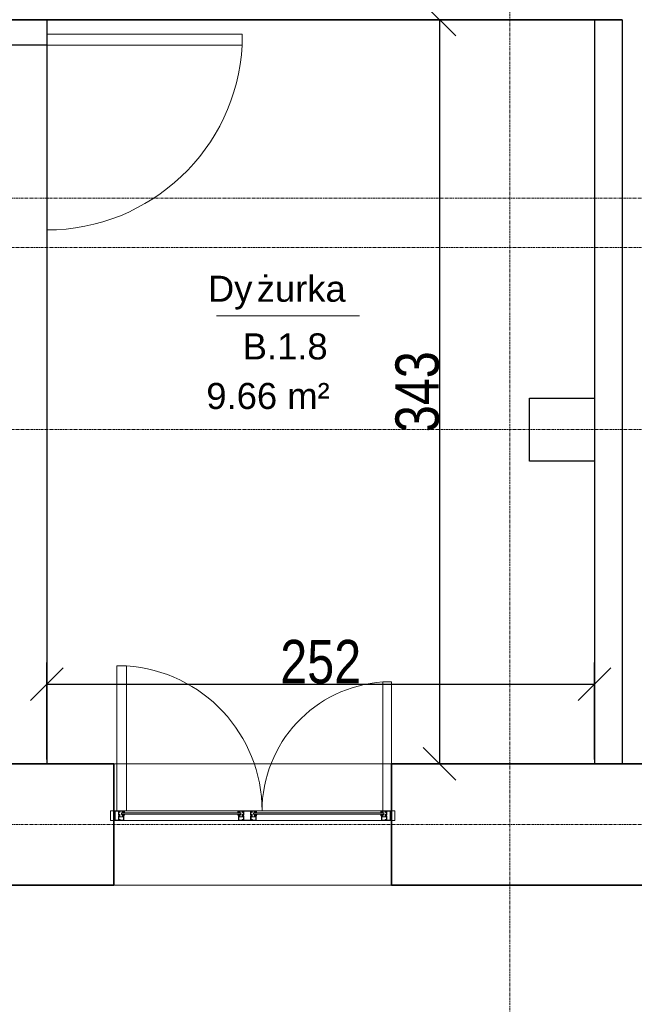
# Model space of a CAD drawing. Header units: millimetres. Extents: x -57350 to 14871, y -25411 to 16830.
# Tile 13 of 66: x -26666 to -23835, y -12023 to -7486. Entities that reach past the tile are written whole.
import ezdxf

# ---------------------------------------------------------------- set-up
doc = ezdxf.new("R2010")
doc.units = ezdxf.units.MM
doc.linetypes.add('Linia siatki', pattern=[22.225, 12.7, -3.175, 3.175, -3.175])
for name, color, linetype, lineweight in [('A-ANNO-DIMS', 7, 'Continuous', 5), ('A-AREA-IDEN', 7, 'Continuous', 5), ('A-DETL-GENF', 7, 'Continuous', 5), ('A-DOOR', 7, 'Continuous', 5), ('A-GLAZ', 7, 'Continuous', 5), ('A-WALL', 7, 'Continuous', 5), ('G-IMPT', 7, 'Continuous', 5), ('S-GRID', 7, 'Continuous', 5)]:
    doc.layers.add(name, color=color, linetype=linetype, lineweight=lineweight)
doc.styles.add('Arial_2', font='arial.ttf', dxfattribs={"width": 0.8, "height": 200})
doc.styles.add('Arial_3', font='arial.ttf', dxfattribs={"height": 120})
doc.dimstyles.new('REVIT_standard', dxfattribs={"dimscale": 304.8, "dimtxt": 204.05188, "dimasz": 0.492126, "dimexe": 0.328084, "dimexo": 0.0625, "dimgap": 0, "dimtad": 1, "dimdec": 0, "dimlfac": 0.1, "dimzin": 0, "dimdsep": 46, "dimtxsty": 'Arial_2', "dimblk1": 'OBLIQUE', "dimblk2": 'OBLIQUE', "dimsah": 1, "dimcen": 0.09, "dimazin": 0, "dimtfac": 1, "dimtdec": 4, "dimtix": 1, "dimtmove": 0, "dimatfit": 3, "dimfxl": 0.328084, "dimfxlon": 1, "dimtvp": 1, "dimtolj": 1, "dimtzin": 0, "dimarcsym": 2})

# ---------------------------------------------------------------- blocks, each defined once
blk = doc.blocks.new('Aluprof_MB-45_I_Alu_Window-FIX-4-panel_ENG_R-00495 - 1230 x 1480-1588573-RZUT PIĘTRA I')
at = {"layer": 'A-DETL-GENF'}
for p, q in [((-68.5, -120), (-590, -120)), ((-590, -129), (-68.5, -129)), ((-590, -135), (-68.5, -135)), ((590, -120), (18.5, -120)), ((18.5, -129), (590, -129)), ((18.5, -135), (590, -135)), ((-63.7, -165), (-593.3, -165)), ((593.2, -165), (-13.9, -165))]:
    blk.add_line(p, q, dxfattribs=at)
at = {"layer": 'A-GLAZ', "color": 55, "true_color": 0xafaf3c}
for p, q in [((-655, -120), (-640, -120)), ((-655, -165), (-655, -120)), ((-640, -120), (-640, -165)), ((655, -120), (640, -120)), ((640, -120), (640, -165)), ((655, -165), (655, -120)), ((-640, -165), (-655, -165)), ((640, -165), (655, -165))]:
    blk.add_line(p, q, dxfattribs=at)
at = {"layer": 'G-IMPT'}
for p, q in [((-602.7, -135), (-602.4, -135)), ((-592.4, -135), (-590.9, -135)), ((-66.1, -135), (-67.6, -135)), ((-55.8, -135), (-56.1, -135)), ((5.8, -135), (6.1, -135)), ((16.1, -135), (17.6, -135)), ((592.4, -135), (590.9, -135)), ((602.7, -135), (602.4, -135)), ((-593.2, -138.6), (-595.1, -138.6)), ((-593, -143.4), (-592.9, -141.7)), ((-591.9, -143.6), (-592.8, -143.6)), ((-592.6, -137.7), (-592.7, -138.2)), ((-589.9, -136.7), (-591.1, -142.9)), ((-68.6, -136.7), (-67.4, -142.9)), ((-66.6, -143.6), (-65.7, -143.6)), ((-65.9, -137.7), (-65.8, -138.2)), ((-65.5, -143.4), (-65.6, -141.7)), ((-65.3, -138.6), (-63.4, -138.6)), ((15.3, -138.6), (13.4, -138.6)), ((15.5, -143.4), (15.6, -141.7)), ((16.6, -143.6), (15.7, -143.6)), ((15.9, -137.7), (15.8, -138.2)), ((18.6, -136.7), (17.4, -142.9)), ((589.9, -136.7), (591.1, -142.9)), ((591.9, -143.6), (592.8, -143.6)), ((592.6, -137.7), (592.7, -138.2)), ((593, -143.4), (592.9, -141.7)), ((593.2, -138.6), (595.1, -138.6))]:
    blk.add_line(p, q, dxfattribs=at)
at = {"layer": 'G-IMPT', "flags": 128}
for points in [[(-590, -120.5), (-590.5, -120), (-640, -120), (-640, -123.6), (-638.5, -124), (-638, -124), (-638, -122), (-635, -122), (-635, -131.7), (-634.8, -131.9), (-635, -132.1), (-635, -140), (-638, -140), (-638, -138), (-638.5, -138), (-640, -138.4), (-640, -146.6), (-638.5, -147), (-638, -147), (-638, -145), (-635, -145), (-635, -153.8), (-634.8, -154), (-635, -154.2), (-635, -163), (-638, -163), (-638, -161), (-638.5, -161), (-640, -161.4), (-640, -165), (-611, -165), (-611, -161.4), (-612.5, -161), (-613, -161), (-613, -163), (-616, -163), (-616, -154.2), (-616.2, -154), (-616, -153.8), (-616, -145), (-613, -145), (-613, -147), (-612.5, -147), (-611, -146.6), (-611, -135.9), (-611.2, -135.7), (-612, -135.7), (-612.2, -135.9), (-612.2, -137.2), (-616, -137.2), (-616, -132.1), (-616.2, -131.9), (-616, -131.7), (-616, -126.7), (-612.2, -126.7), (-612.2, -128), (-612, -128.2), (-611.2, -128.2), (-611, -128), (-611, -125.5), (-611.2, -125.3), (-614.5, -125.3), (-614.5, -124), (-616, -124), (-616, -121.6), (-600, -121.6), (-600, -124), (-601.5, -124), (-601.5, -125), (-598, -125), (-597, -124), (-598.5, -124), (-598.5, -121.5), (-591.5, -121.5), (-591.5, -124), (-593, -124), (-592, -125), (-590, -125)], [(-617.6, -138.2), (-617.1, -138.7), (-612.5, -138.7), (-612.5, -143.5), (-617.1, -143.5), (-617.6, -144), (-617.6, -163.4), (-633.4, -163.4), (-633.4, -144), (-633.9, -143.5), (-638.5, -143.5), (-638.5, -141.5), (-633.9, -141.5), (-633.4, -141), (-633.4, -121.6), (-617.6, -121.6)], [(-596.3, -128.9), (-597.9, -128.9), (-598.7, -129), (-600, -129), (-600.3, -128.7), (-600, -125.3), (-599.7, -125), (-590.3, -125), (-590, -125.3), (-589.7, -128.7), (-590, -129), (-591.3, -129), (-592.1, -128.9), (-593.7, -128.9), (-594.4, -129), (-595.6, -129)], [(-62.2, -128.9), (-60.6, -128.9), (-59.8, -129), (-58.5, -129), (-58.2, -128.7), (-58.5, -125.3), (-58.8, -125), (-68.2, -125), (-68.5, -125.3), (-68.8, -128.7), (-68.5, -129), (-67.2, -129), (-66.4, -128.9), (-64.8, -128.9), (-64.1, -129), (-62.9, -129)], [(18, -120), (18.5, -120.5), (18.5, -125), (16.5, -125), (15.5, -124), (17, -124), (17, -121.5), (10, -121.5), (10, -124), (11.5, -124), (10.5, -125), (7, -125), (7, -124), (8.5, -124), (8.5, -121.8), (-7.5, -121.8), (-7.5, -124), (-6, -124), (-6, -125.3), (-2.7, -125.3), (-2.5, -125.5), (-2.5, -128), (-2.7, -128.2), (-3.5, -128.2), (-3.7, -128), (-3.7, -126.7), (-7.6, -126.7), (-7.6, -131.7), (-7.8, -131.9), (-7.6, -132.1), (-7.6, -137.2), (-3.7, -137.2), (-3.7, -135.9), (-3.5, -135.7), (-2.7, -135.7), (-2.5, -135.9), (-2.5, -146.6), (-4, -147), (-4.5, -147), (-4.5, -145), (-7.5, -145), (-7.5, -153.8), (-7.7, -154), (-7.5, -154.2), (-7.5, -163), (-4.5, -163), (-4.5, -161), (-4, -161), (-2.5, -161.4), (-2.5, -165), (-47.5, -165), (-47.5, -161.4), (-46, -161), (-45.5, -161), (-45.5, -163), (-42.5, -163), (-42.5, -154.2), (-42.3, -154), (-42.5, -153.8), (-42.5, -145), (-45.5, -145), (-45.5, -147), (-46, -147), (-47.5, -146.6), (-47.5, -135.9), (-47.3, -135.7), (-46.5, -135.7), (-46.3, -135.9), (-46.3, -137.2), (-42.4, -137.2), (-42.4, -132.1), (-42.2, -131.9), (-42.4, -131.7), (-42.4, -126.7), (-46.3, -126.7), (-46.3, -128), (-46.5, -128.2), (-47.3, -128.2), (-47.5, -128), (-47.5, -125.5), (-47.3, -125.3), (-44, -125.3), (-44, -124), (-42.5, -124), (-42.5, -121.6), (-58.5, -121.6), (-58.5, -124), (-57, -124), (-57, -125), (-60.5, -125), (-61.5, -124), (-60, -124), (-60, -121.5), (-67, -121.5), (-67, -124), (-65.5, -124), (-66.5, -125), (-68.5, -125), (-68.5, -120.5), (-68, -120)], [(-40.7, -121.8), (-9.3, -121.8), (-9.3, -138.5), (-8.8, -139), (-4.3, -139), (-4.3, -143.2), (-8.8, -143.2), (-9.3, -143.7), (-9.3, -163.2), (-40.7, -163.2), (-40.7, -143.7), (-41.2, -143.2), (-45.7, -143.2), (-45.7, -139), (-41.2, -139), (-40.7, -138.5)], [(12.2, -128.9), (10.6, -128.9), (9.8, -129), (8.5, -129), (8.2, -128.7), (8.5, -125.3), (8.8, -125), (18.2, -125), (18.5, -125.3), (18.8, -128.7), (18.5, -129), (17.2, -129), (16.4, -128.9), (14.8, -128.9), (14.1, -129), (12.9, -129)], [(596.3, -128.9), (597.9, -128.9), (598.7, -129), (600, -129), (600.3, -128.7), (600, -125.3), (599.7, -125), (590.3, -125), (590, -125.3), (589.7, -128.7), (590, -129), (591.3, -129), (592.1, -128.9), (593.7, -128.9), (594.4, -129), (595.6, -129)], [(590, -120.5), (590.5, -120), (640, -120), (640, -123.6), (638.5, -124), (638, -124), (638, -122), (635, -122), (635, -131.7), (634.8, -131.9), (635, -132.1), (635, -140), (638, -140), (638, -138), (638.5, -138), (640, -138.4), (640, -146.6), (638.5, -147), (638, -147), (638, -145), (635, -145), (635, -153.8), (634.8, -154), (635, -154.2), (635, -163), (638, -163), (638, -161), (638.5, -161), (640, -161.4), (640, -165), (611, -165), (611, -161.4), (612.5, -161), (613, -161), (613, -163), (616, -163), (616, -154.2), (616.2, -154), (616, -153.8), (616, -145), (613, -145), (613, -147), (612.5, -147), (611, -146.6), (611, -135.9), (611.2, -135.7), (612, -135.7), (612.2, -135.9), (612.2, -137.2), (616, -137.2), (616, -132.1), (616.2, -131.9), (616, -131.7), (616, -126.7), (612.2, -126.7), (612.2, -128), (612, -128.2), (611.2, -128.2), (611, -128), (611, -125.5), (611.2, -125.3), (614.5, -125.3), (614.5, -124), (616, -124), (616, -121.6), (600, -121.6), (600, -124), (601.5, -124), (601.5, -125), (598, -125), (597, -124), (598.5, -124), (598.5, -121.5), (591.5, -121.5), (591.5, -124), (593, -124), (592, -125), (590, -125)], [(617.6, -138.2), (617.1, -138.7), (612.5, -138.7), (612.5, -143.5), (617.1, -143.5), (617.6, -144), (617.6, -163.4), (633.4, -163.4), (633.4, -144), (633.9, -143.5), (638.5, -143.5), (638.5, -141.5), (633.9, -141.5), (633.4, -141), (633.4, -121.6), (617.6, -121.6)], [(-613.2, -160.8), (-613.3, -161.2), (-613.9, -161.4), (-615, -160.7), (-614.7, -159.8), (-609.8, -159.8), (-609.8, -163.1), (-609.3, -163.6), (-595.4, -163.6), (-594.4, -162.6), (-594.4, -148.7), (-594.9, -148.2), (-612.2, -148.2), (-615.1, -148.2), (-615.5, -147.3), (-613.6, -145.5), (-613.2, -145.6), (-613.2, -147.2), (-611, -147.2), (-594.8, -147.2), (-594.3, -146.7), (-594.3, -144.5), (-595.5, -144.5), (-600.6, -142.6), (-601, -142.1), (-600.9, -141.7), (-600.2, -141.5), (-595.3, -143.3), (-594.5, -143.3), (-594.8, -141.5), (-593.5, -141.5), (-593, -142), (-593, -164.7), (-593.3, -165), (-611, -165), (-611, -160.8)], [(-45.3, -160.8), (-45.2, -161.2), (-44.6, -161.4), (-43.5, -160.7), (-43.8, -159.8), (-48.7, -159.8), (-48.7, -163.1), (-49.2, -163.6), (-63.1, -163.6), (-64.1, -162.6), (-64.1, -148.7), (-63.6, -148.2), (-46.3, -148.2), (-43.4, -148.2), (-43, -147.3), (-44.9, -145.5), (-45.3, -145.6), (-45.3, -147.2), (-47.5, -147.2), (-63.7, -147.2), (-64.2, -146.7), (-64.2, -144.5), (-63, -144.5), (-57.9, -142.6), (-57.5, -142.1), (-57.6, -141.7), (-58.3, -141.5), (-63.2, -143.3), (-64, -143.3), (-63.7, -141.5), (-65, -141.5), (-65.5, -142), (-65.5, -164.7), (-65.3, -165), (-47.5, -165), (-47.5, -160.8)], [(-4.7, -160.8), (-4.8, -161.2), (-5.4, -161.4), (-6.5, -160.7), (-6.2, -159.8), (-1.3, -159.8), (-1.3, -163.1), (-0.8, -163.6), (13.1, -163.6), (14.1, -162.6), (14.1, -148.7), (13.6, -148.2), (-3.7, -148.2), (-6.6, -148.2), (-7, -147.3), (-5.1, -145.5), (-4.7, -145.6), (-4.7, -147.2), (-2.5, -147.2), (13.7, -147.2), (14.2, -146.7), (14.2, -144.5), (13, -144.5), (7.9, -142.6), (7.5, -142.1), (7.6, -141.7), (8.3, -141.5), (13.2, -143.3), (14, -143.3), (13.7, -141.5), (15, -141.5), (15.5, -142), (15.5, -164.7), (15.2, -165), (-2.5, -165), (-2.5, -160.8)], [(613.2, -160.8), (613.3, -161.2), (613.9, -161.4), (615, -160.7), (614.7, -159.8), (609.8, -159.8), (609.8, -163.1), (609.3, -163.6), (595.4, -163.6), (594.4, -162.6), (594.4, -148.7), (594.9, -148.2), (612.2, -148.2), (615.1, -148.2), (615.5, -147.3), (613.6, -145.5), (613.2, -145.6), (613.2, -147.2), (611, -147.2), (594.8, -147.2), (594.3, -146.7), (594.3, -144.5), (595.5, -144.5), (600.6, -142.6), (601, -142.1), (600.9, -141.7), (600.2, -141.5), (595.3, -143.3), (594.5, -143.3), (594.8, -141.5), (593.5, -141.5), (593, -142), (593, -164.7), (593.2, -165), (611, -165), (611, -160.8)]]:
    blk.add_lwpolyline(points, close=True, dxfattribs=at)
for points in [[(-544, -129), (-604, -129), (-604, -135), (-544, -135)], [(-597, -125), (-597, -124), (-597.5, -124), (-597.5, -123.5), (-597.3, -123.1), (-596.5, -122), (-593.5, -122), (-592.7, -123.1), (-592.5, -123.5), (-592.5, -124), (-593, -124), (-593, -125)], [(-114.5, -129), (-54.5, -129), (-54.5, -135), (-114.5, -135)], [(-61.5, -125), (-61.5, -124), (-61, -124), (-61, -123.5), (-61.2, -123.1), (-62, -122), (-65, -122), (-65.8, -123.1), (-66, -123.5), (-66, -124), (-65.5, -124), (-65.5, -125)], [(64.5, -129), (4.5, -129), (4.5, -135), (64.5, -135)], [(11.5, -125), (11.5, -124), (11, -124), (11, -123.5), (11.2, -123.1), (12, -122), (15, -122), (15.8, -123.1), (16, -123.5), (16, -124), (15.5, -124), (15.5, -125)], [(544, -129), (604, -129), (604, -135), (544, -135)], [(597, -125), (597, -124), (597.5, -124), (597.5, -123.5), (597.3, -123.1), (596.5, -122), (593.5, -122), (592.7, -123.1), (592.5, -123.5), (592.5, -124), (593, -124), (593, -125)], [(-593.1, -141.5), (-595.2, -141.5), (-595.4, -142.3)], [(-65.4, -141.5), (-63.3, -141.5), (-63.1, -142.3)], [(15.4, -141.5), (13.3, -141.5), (13.1, -142.3)], [(593.1, -141.5), (595.2, -141.5), (595.4, -142.3)]]:
    blk.add_lwpolyline(points, dxfattribs=at)
at = {"layer": 'G-IMPT'}
for centre in [(-595, -123.7), (-63.5, -123.7), (13.5, -123.7), (595, -123.7)]:
    blk.add_circle(centre, 1, dxfattribs=at)
for centre, radius, start, end in [((-602.8, -135.8), 0.82, 88.3309, 254.1936), ((-603, -142.1), 7.1, 38.4087, 84.7254), ((-592.3, -139.8), 4.82, 91.8339, 154.522), ((-592.3, -139), 3.53, 72.0819, 164.2736), ((-591.4, -136.1), 0.492, 278.4511, 68.4438), ((-591, -136.2), 1.19, 335.9195, 86.1021), ((-67.5, -136.2), 1.19, 93.8979, 204.0805), ((-67.1, -136.1), 0.492, 111.5562, 261.5489), ((-66.2, -139), 3.53, 15.7264, 107.9181), ((-66.2, -139.8), 4.82, 25.478, 88.1661), ((-55.5, -142.1), 7.1, 95.2746, 141.5913), ((-55.7, -135.8), 0.82, 285.8064, 91.6691), ((5.7, -135.8), 0.82, 88.3309, 254.1936), ((5.5, -142.1), 7.1, 38.4087, 84.7254), ((16.2, -139.8), 4.82, 91.8339, 154.522), ((16.2, -139), 3.53, 72.0819, 164.2736), ((17.1, -136.1), 0.492, 278.4511, 68.4438), ((17.5, -136.2), 1.19, 335.9195, 86.1021), ((591, -136.2), 1.19, 93.8979, 204.0805), ((591.4, -136.1), 0.492, 111.5562, 261.5489), ((592.3, -139), 3.53, 15.7264, 107.9181), ((592.3, -139.8), 4.82, 25.478, 88.1661), ((603, -142.1), 7.1, 95.2746, 141.5913), ((602.8, -135.8), 0.82, 285.8064, 91.6691), ((-606.2, -147), 10.9, 24.1906, 72.9309), ((-597, -137.3), 0.57, 216.6541, 311.4905), ((-595.9, -142.2), 0.5, 224.7824, 345), ((-595.1, -138), 0.606, 180.9387, 274.7577), ((-593.4, -138), 0.711, 284.2724, 341.4484), ((-593.1, -141.7), 0.2, 355, 90), ((-592.8, -143.4), 0.2, 175, 270), ((-591.2, -138), 1.38, 95.8715, 168.0912), ((-591.9, -142.8), 0.8, 270, 355.7208), ((-66.6, -142.8), 0.8, 184.2792, 270), ((-67.3, -138), 1.38, 11.9088, 84.1285), ((-65.1, -138), 0.711, 198.5516, 255.7276), ((-65.7, -143.4), 0.2, 270, 5), ((-65.4, -141.7), 0.2, 90, 185), ((-63.4, -138), 0.606, 265.2423, 359.0613), ((-62.6, -142.2), 0.5, 195, 315.2176), ((-52.3, -147), 10.9, 107.0691, 155.8094), ((-61.5, -137.3), 0.57, 228.5095, 323.3459), ((2.3, -147), 10.9, 24.1906, 72.9309), ((11.5, -137.3), 0.57, 216.6541, 311.4905), ((12.6, -142.2), 0.5, 224.7824, 345), ((13.4, -138), 0.606, 180.9387, 274.7577), ((15.1, -138), 0.711, 284.2724, 341.4484), ((15.4, -141.7), 0.2, 355, 90), ((15.7, -143.4), 0.2, 175, 270), ((17.3, -138), 1.38, 95.8715, 168.0912), ((16.6, -142.8), 0.8, 270, 355.7208), ((591.9, -142.8), 0.8, 184.2792, 270), ((591.2, -138), 1.38, 11.9088, 84.1285), ((593.4, -138), 0.711, 198.5516, 255.7276), ((592.8, -143.4), 0.2, 270, 5), ((593.1, -141.7), 0.2, 90, 185), ((595.1, -138), 0.606, 265.2423, 359.0613), ((595.9, -142.2), 0.5, 195, 315.2176), ((606.2, -147), 10.9, 107.0691, 155.8094), ((597, -137.3), 0.57, 228.5095, 323.3459)]:
    blk.add_arc(centre, radius, start, end, dxfattribs=at)
blk = doc.blocks.new('AN_pomieszczenia - Room Tag With Area-359654-RZUT PIĘTRA I')
at = {"layer": 'A-AREA-IDEN'}
for p in [(-3.295, 0), (3.295, 0)]:
    blk.add_line(p, (0, 0), dxfattribs=at)
blk = doc.blocks.new('M_Jednoskrzydłowe płytowe - 90-1438569-RZUT PIĘTRA I')
at = {"layer": 'A-DOOR', "lineweight": 18}
for p, q in [((399, 50), (399, 950.2)), ((450, 950.2), (399, 950.2)), ((450, 50), (450, 950.2)), ((450, 50), (399, 50))]:
    blk.add_line(p, q, dxfattribs=at)
at = {"layer": 'A-DOOR'}
blk.add_arc((450, 50), 901.7, 93.2424, 180, dxfattribs=at)
blk = doc.blocks.new('_Oblique')
at = {"color": 0, "linetype": 'ByBlock', "lineweight": -2}
blk.add_line((-0.5, -0.5), (0.5, 0.5), dxfattribs=at)
blk = doc.blocks.new('*D414')
at = {"layer": 'A-ANNO-DIMS', "color": 0, "lineweight": -2, "transparency": 16777216}
for p, q in [((-26541.4, -10895.4), (-26541.4, -10447.3)), ((-24018.4, -10895.4), (-24018.4, -10447.3)), ((-26541.4, -10547.3), (-24018.4, -10547.3))]:
    blk.add_line(p, q, dxfattribs=at)
at = {"layer": 'Defpoints', "color": 0, "transparency": 16777216}
for p in [(-24018.4, -10547.3), (-26541.4, -10914.4), (-24018.4, -10914.4)]:
    blk.add_point(p, dxfattribs=at)
at = {"layer": 'A-ANNO-DIMS', "color": 0, "lineweight": -2, "transparency": 16777216, "xscale": 150, "yscale": 150, "zscale": 150, "rotation": 180}
blk.add_blockref('_Oblique', (-26541.4, -10547.3), dxfattribs=at)
at = {"layer": 'A-ANNO-DIMS', "color": 0, "lineweight": -2, "transparency": 16777216, "xscale": 150, "yscale": 150, "zscale": 150}
blk.add_blockref('_Oblique', (-24018.4, -10547.3), dxfattribs=at)
at = {"layer": 'A-ANNO-DIMS', "color": 0, "transparency": 16777216, "insert": (-25279.9, -10445.2), "char_height": 200, "attachment_point": 5, "style": 'Arial_2'}
blk.add_mtext('\\A1;252', dxfattribs=at)
blk = doc.blocks.new('*D415')
at = {"layer": 'A-ANNO-DIMS', "color": 0, "lineweight": -2, "transparency": 16777216}
for p, q in [((-24037.5, -7486.4), (-24832.2, -7486.4)), ((-24732.2, -7486.4), (-24732.2, -10914.4)), ((-24037.5, -10914.4), (-24832.2, -10914.4))]:
    blk.add_line(p, q, dxfattribs=at)
at = {"layer": 'Defpoints', "color": 0, "transparency": 16777216}
for p in [(-24018.4, -7486.4), (-24732.2, -10914.4), (-24018.4, -10914.4)]:
    blk.add_point(p, dxfattribs=at)
at = {"layer": 'A-ANNO-DIMS', "color": 0, "lineweight": -2, "transparency": 16777216, "xscale": 150, "yscale": 150, "zscale": 150}
for p, rotation in [((-24732.2, -7486.4), 90), ((-24732.2, -10914.4), 270)]:
    blk.add_blockref('_Oblique', p, dxfattribs=dict(at, rotation=rotation))
at = {"layer": 'A-ANNO-DIMS', "color": 0, "transparency": 16777216, "insert": (-24834.4, -9200.4), "char_height": 200, "attachment_point": 5, "rotation": 90, "style": 'Arial_2'}
blk.add_mtext('\\A1;343', dxfattribs=at)
blk = doc.blocks.new('M_Jednoskrzydłowe płytowe - 75-1438897-PARTER')
at = {"layer": 'A-DOOR'}
for p, q in [((324, -150), (324, -900)), ((375, -150), (324, -150)), ((375, -150), (375, -900)), ((375, -900), (324, -900))]:
    blk.add_line(p, q, dxfattribs=at)
blk.add_arc((375, -150), 751.7, 180, 266.1097, dxfattribs=at)

msp = doc.modelspace()

# ---------------------------------------------------------------- linework, layer by layer
for p, q in [((-26541.41602, -7486.40745), (-26541.41602, -10914.40745)), ((-26541.41602, -7486.40745), (-24018.41602, -7486.40745)), ((-24018.41602, -7486.40745), (-24018.41602, -10914.40745)), ((-23891.41602, -7486.40745), (-23891.41602, -10914.40745)), ((-26541.41602, -7604.3985), (-26791.41602, -7604.3985)), ((-24318.41602, -9520.18284), (-24318.41602, -9230.18284)), ((-24318.41602, -9230.18284), (-24018.41602, -9230.18284)), ((-24018.41602, -9520.18284), (-24318.41602, -9520.18284))]:
    msp.add_line(p, q)
at = {"layer": 'A-WALL', "lineweight": 35}
for p, q in [((-26791.41602, -7486.40745), (-23891.41602, -7486.40745)), ((-26233.41602, -10914.40745), (-26943.41602, -10914.40745)), ((-26233.41602, -11314.35784), (-26233.41602, -10914.40745)), ((-24323.41602, -10914.40745), (-24953.41602, -10914.40745)), ((-24953.41602, -10914.40745), (-24953.41602, -11314.35784)), ((-23633.41602, -10914.40745), (-24323.41602, -10914.40745)), ((-26233.41602, -11474.40745), (-26233.41602, -11314.35784)), ((-24953.41602, -11314.35784), (-24953.41602, -11474.40745)), ((-27563.41602, -11474.40745), (-26233.41602, -11474.40745)), ((-24953.41602, -11474.40745), (-23633.41602, -11474.40745))]:
    msp.add_line(p, q, dxfattribs=at)
at = {"layer": 'A-WALL'}
for p, q in [((-26233.41602, -10914.40745), (-24953.41602, -10914.40745)), ((-24953.41602, -11474.40745), (-26233.41602, -11474.40745))]:
    msp.add_line(p, q, dxfattribs=at)
at = {"layer": 'S-GRID', "linetype": 'Linia siatki'}
for p, q in [((-24408.41602, 10521.57226), (-24408.41602, -21375.48764)), ((-55866.74056, -8309.40745), (1287.74041, -8309.40745)), ((-54596.74056, -8536.40745), (17.74041, -8536.40745)), ((-54596.74056, -9374.40745), (17.74041, -9374.40745)), ((-55866.74056, -11194.40745), (1287.74041, -11194.40745))]:
    msp.add_line(p, q, dxfattribs=at)

# ---------------------------------------------------------------- block references
at = {"layer": 'A-AREA-IDEN', "xscale": 99.99999999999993, "yscale": 99.99999999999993, "zscale": 99.99999999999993}
msp.add_blockref('AN_pomieszczenia - Room Tag With Area-359654-RZUT PIĘTRA I', (-25431.12369, -8851.21577), dxfattribs=at)
at = {"layer": 'A-DOOR', "xscale": -1, "rotation": 270.0000000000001}
msp.add_blockref('M_Jednoskrzydłowe płytowe - 90-1438569-RZUT PIĘTRA I', (-26591.41602, -8003.3985), dxfattribs=at)
at = {"layer": 'A-DOOR'}
for p, xscale, yscale, zscale, rotation in [((-25885.40769, -11264.6689), 0.8903681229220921, 0.8903681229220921, 0.8903681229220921, 179.9999999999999), ((-25251.107, -11251.83968), -0.7938426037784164, 0.7938426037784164, 0.7938426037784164, 180)]:
    msp.add_blockref('M_Jednoskrzydłowe płytowe - 75-1438897-PARTER', p, dxfattribs=dict(at, xscale=xscale, yscale=yscale, zscale=zscale, rotation=rotation))
at = {"layer": 'A-GLAZ', "color": 55, "true_color": 0xafaf3c}
msp.add_blockref('Aluprof_MB-45_I_Alu_Window-FIX-4-panel_ENG_R-00495 - 1230 x 1480-1588573-RZUT PIĘTRA I', (-25593.41602, -11011.16329), dxfattribs=at)

# ---------------------------------------------------------------- texts
at = {"layer": 'A-AREA-IDEN', "char_height": 120, "attachment_point": 1, "style": 'Arial_3'}
for s, insert, width in [('żurka', (-25574.47228, -8665.8495), 529.11375), ('Dy', (-25799.36812, -8665.8495), 272.57375), ('B.1.8', (-25639.28788, -8931.63455), 513.08), ('9.66 m²', (-25806.74312, -9159.94918), 857.805625)]:
    msp.add_mtext(s, dxfattribs=dict(at, insert=insert, width=width))

# ---------------------------------------------------------------- dimensions: what is measured, and where the dimension line sits
at = {"layer": 'A-ANNO-DIMS', "color": 250, "true_color": 0x303030}
dim = msp.add_linear_dim(base=(-24732.23479, -10914.40745), p1=(-24018.41602, -7486.40745), p2=(-24018.41602, -10914.40745), angle=90, dimstyle='REVIT_standard', override={"dimpost": '<>', "dimfxl": 2500}, dxfattribs=at)
dim.commit()
dim.dimension.update_dxf_attribs({"geometry": '*D415', "text_midpoint": (-24834.4176, -9200.40745)})
dim = msp.add_linear_dim(base=(-24018.41602, -10547.30092), p1=(-26541.41602, -10914.40745), p2=(-24018.41602, -10914.40745), dimstyle='REVIT_standard', override={"dimpost": '<>', "dimfxl": 2500}, dxfattribs=at)
dim.commit()
dim.dimension.update_dxf_attribs({"geometry": '*D414', "text_midpoint": (-25279.91602, -10445.18632)})

doc.saveas('drawing.dxf')
